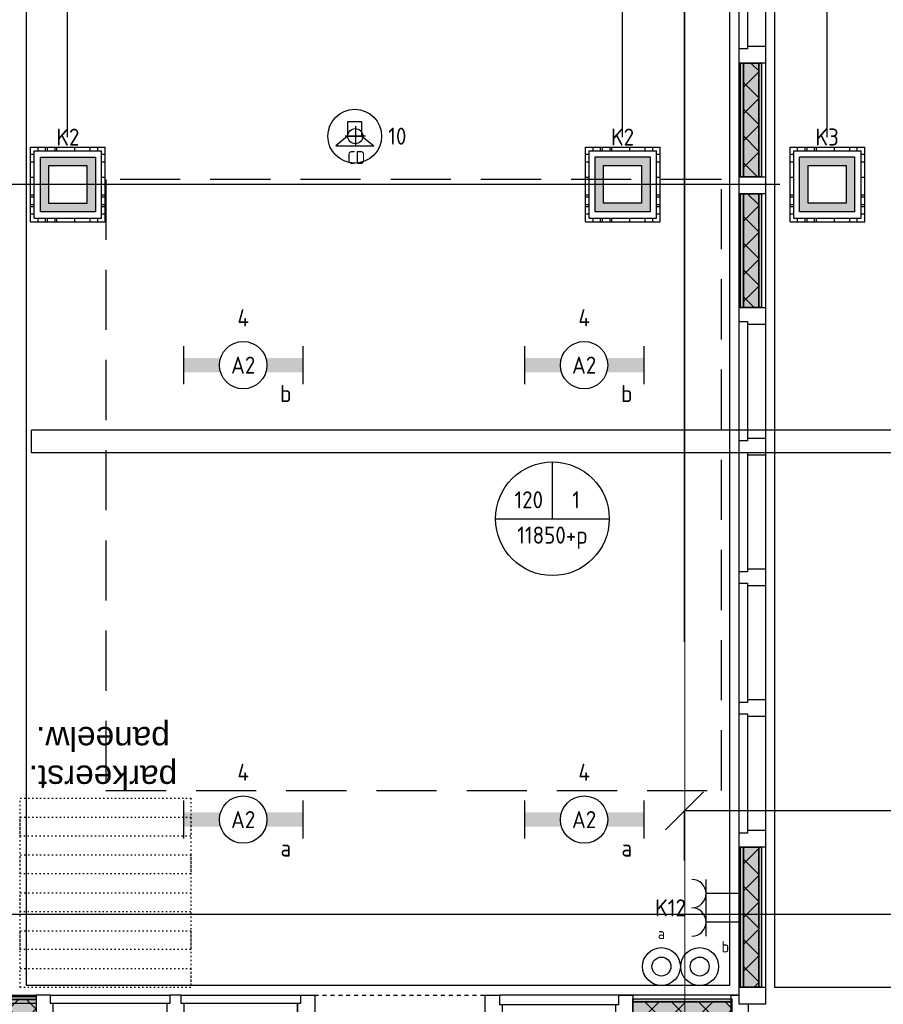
# Model space of a CAD drawing. Header units: millimetres. Extents: x -38032 to 104346, y -31182 to 78566.
# Tile 80 of 154: x 43347 to 47907, y 14574 to 19773. Entities that reach past the tile are written whole.
import ezdxf
from ezdxf.enums import TextEntityAlignment as Align

# ---------------------------------------------------------------- set-up
doc = ezdxf.new("R2010")
doc.units = ezdxf.units.MM
doc.header["$LTSCALE"] = 100
doc.set_wipeout_variables(frame=1)
doc.header["$PDMODE"] = 1
for name, pattern in [('HIDDEN2', [4.7625, 3.175, -1.5875]), ('STYLE_01', [0.41664, 0.20828, -0.20836]), ('STYLE_05', [0.20828, 0.069425, -0.138855]), ('STYLE_11', [5, 3.888855, -0.416718, 0.277786, -0.416641])]:
    doc.linetypes.add(name, pattern=pattern)
for name, color, linetype in [('AL$1A---_ALGEMEEN', 8, 'Continuous'), ('AL------_MAATV', 200, 'Continuous'), ('AL------_MAATVOERING', 2, 'Continuous'), ('AL------_SPARING', 2, 'Continuous'), ('AM$1A---_ARCERING', 8, 'Continuous'), ('AT$1A---_TEKST100', 8, 'Continuous'), ('BOUWKUNDIG', 8, 'Continuous'), ('EB6421--_ATTRIB', 2, 'Continuous'), ('EL6131--_KG', 3, 'Continuous'), ('EL6222--', 3, 'Continuous'), ('EL6311--', 3, 'Continuous'), ('EL6421--', 3, 'Continuous'), ('EM6131--', 1, 'Continuous'), ('LICHT_TEXT018', 1, 'Continuous'), ('versterkte strook', 7, 'Continuous'), ('Vloerdoos', 3, 'Continuous'), ('Vloerdoos (OUD)', 3, 'Continuous')]:
    doc.layers.add(name, color=color, linetype=linetype)
doc.layers.add('stramien', color=1, linetype='Continuous', lineweight=9)
doc.layers.get('Vloerdoos').off()
doc.styles.add('Arial', font='ARIAL.TTF')
doc.styles.add('BURO-018', font='iso.shx', dxfattribs={"height": 90})
doc.styles.get("Standard").update_dxf_attribs({"font": 'iso.shx'})
doc.dimstyles.new('STABICAD', dxfattribs={"dimscale": 100, "dimtxt": 1.8, "dimasz": 2, "dimexe": 0, "dimexo": 2.5, "dimgap": 1.5, "dimtad": 0, "dimdec": 0, "dimrnd": 10, "dimzin": 0, "dimdsep": 46, "dimtxsty": 'Standard', "dimblk1": 'OBLIQUE', "dimblk2": 'OBLIQUE', "dimsah": 1, "dimcen": -3, "dimadec": 0, "dimazin": 0, "dimtfac": 1, "dimtdec": 0, "dimtofl": 0, "dimtmove": 2, "dimatfit": 3, "dimfxl": 0, "dimtvp": 1.055556, "dimtolj": 1, "dimtzin": 0, "dimarcsym": 0})
pattern_1 = [(135, (0, 0), (70.7107, 70.7107), []), (45, (299.34, -299.34), (70.7107, -70.7107), [])]

# ---------------------------------------------------------------- blocks, each defined once
blk = doc.blocks.new('111410')
at = {"color": 0, "linetype": 'Continuous'}
for radius in [2, 1]:
    blk.add_circle((0, 3), radius, dxfattribs=at)
at = {"color": 0, "linetype": 'Continuous', "style": 'BURO-018'}
for tag, p in [('E_SLET1', (0, 7)), ('E_GROEP', (0, 0)), ('E_GKAST', (0, 0))]:
    blk.add_attdef(tag, text='', height=1.8, dxfattribs=at).set_placement(p, align=Align.MIDDLE)
at = {"color": 0, "linetype": 'Continuous', "style": 'BURO-018', "flags": 1}
for tag in ['E_MATCODE', 'E_SGROEP']:
    blk.add_attdef(tag, text='', height=1.8, dxfattribs=at).set_placement((0, 0), align=Align.MIDDLE)
blk = doc.blocks.new('_Oblique')
at = {"color": 0, "linetype": 'ByBlock', "lineweight": -2}
blk.add_line((-0.5, -0.5), (0.5, 0.5), dxfattribs=at)
blk = doc.blocks.new('*D80')
at = {"layer": 'AL------_MAATVOERING', "color": 0, "lineweight": -2}
for p, q in [((46857.6, 15333.4), (46857.6, 15595.4)), ((50210, 15595.4), (46857.6, 15595.4)), ((50210, 15524.8), (50210, 15595.4))]:
    blk.add_line(p, q, dxfattribs=at)
at = {"layer": 'Defpoints', "color": 0}
for p in [(46857.6, 15595.4), (50210, 15274.8), (46857.6, 15083.4)]:
    blk.add_point(p, dxfattribs=at)
at = {"layer": 'AL------_MAATVOERING', "color": 0, "lineweight": -2, "xscale": 200, "yscale": 200, "zscale": 200, "rotation": 180}
blk.add_blockref('_Oblique', (46857.6, 15595.4), dxfattribs=at)
at = {"layer": 'AL------_MAATVOERING', "color": 0, "lineweight": -2, "xscale": 200, "yscale": 200, "zscale": 200}
blk.add_blockref('_Oblique', (50210, 15595.4), dxfattribs=at)
at = {"layer": 'AL------_MAATVOERING', "color": 0, "insert": (48533.8, 15785.4), "char_height": 180, "attachment_point": 5}
blk.add_mtext('\\A1;3350', dxfattribs=at)
blk = doc.blocks.new('*D125')
at = {"layer": 'AL------_MAATVOERING', "color": 0, "lineweight": -2}
for p, q in [((47360, 23075), (34016.1, 23075)), ((34016.1, 18903.4), (34016.1, 23075)), ((47360, 18903.4), (34016.1, 18903.4))]:
    blk.add_line(p, q, dxfattribs=at)
at = {"layer": 'Defpoints', "color": 0}
for p in [(34016.1, 23075), (47610, 23075), (47610, 18903.4)]:
    blk.add_point(p, dxfattribs=at)
at = {"layer": 'AL------_MAATVOERING', "color": 0, "lineweight": -2, "xscale": 200, "yscale": 200, "zscale": 200}
for p, rotation in [((34016.1, 23075), 90), ((34016.1, 18903.4), 270)]:
    blk.add_blockref('_Oblique', p, dxfattribs=dict(at, rotation=rotation))
at = {"layer": 'AL------_MAATVOERING', "color": 0, "insert": (33826.1, 20989.2), "char_height": 180, "attachment_point": 5, "rotation": 90}
blk.add_mtext('\\A1;4170', dxfattribs=at)
blk = doc.blocks.new('*D126')
at = {"layer": 'AL------_MAATVOERING', "color": 0, "lineweight": -2}
for p, q in [((46857.6, 19153.4), (46857.6, 23726.5)), ((47610, 23726.5), (46857.6, 23726.5)), ((47610, 19153.4), (47610, 23726.5))]:
    blk.add_line(p, q, dxfattribs=at)
at = {"layer": 'Defpoints', "color": 0}
for p in [(46857.6, 23726.5), (46857.6, 18903.4), (47610, 18903.4)]:
    blk.add_point(p, dxfattribs=at)
at = {"layer": 'AL------_MAATVOERING', "color": 0, "lineweight": -2, "xscale": 200, "yscale": 200, "zscale": 200, "rotation": 180}
blk.add_blockref('_Oblique', (46857.6, 23726.5), dxfattribs=at)
at = {"layer": 'AL------_MAATVOERING', "color": 0, "lineweight": -2, "xscale": 200, "yscale": 200, "zscale": 200}
blk.add_blockref('_Oblique', (47610, 23726.5), dxfattribs=at)
at = {"layer": 'AL------_MAATVOERING', "color": 0, "insert": (47233.8, 23916.5), "char_height": 180, "attachment_point": 5}
blk.add_mtext('\\A1;750', dxfattribs=at)
blk = doc.blocks.new('*D127')
at = {"layer": 'AL------_MAATVOERING', "color": 0, "lineweight": -2}
for p, q in [((46530, 19153.4), (46530, 23726.5)), ((46530, 23726.5), (46857.6, 23726.5)), ((46857.6, 19153.4), (46857.6, 23726.5))]:
    blk.add_line(p, q, dxfattribs=at)
at = {"layer": 'Defpoints', "color": 0}
for p in [(46857.6, 23726.5), (46530, 18903.4), (46857.6, 18903.4)]:
    blk.add_point(p, dxfattribs=at)
at = {"layer": 'AL------_MAATVOERING', "color": 0, "lineweight": -2, "xscale": 200, "yscale": 200, "zscale": 200, "rotation": 180}
blk.add_blockref('_Oblique', (46530, 23726.5), dxfattribs=at)
at = {"layer": 'AL------_MAATVOERING', "color": 0, "lineweight": -2, "xscale": 200, "yscale": 200, "zscale": 200}
blk.add_blockref('_Oblique', (46857.6, 23726.5), dxfattribs=at)
at = {"layer": 'AL------_MAATVOERING', "color": 0, "insert": (46505.2, 24041.5), "char_height": 180, "attachment_point": 5}
blk.add_mtext('\\A1;330', dxfattribs=at)
blk = doc.blocks.new('*D128')
at = {"layer": 'AL------_MAATVOERING', "color": 0, "lineweight": -2}
for p, q in [((43600, 19153.4), (43600, 24358.7)), ((43600, 24358.7), (46857.6, 24358.7)), ((46857.6, 16488.4), (46857.6, 24358.7))]:
    blk.add_line(p, q, dxfattribs=at)
at = {"layer": 'Defpoints', "color": 0}
for p in [(46857.6, 24358.7), (43600, 18903.4), (46857.6, 16238.4)]:
    blk.add_point(p, dxfattribs=at)
at = {"layer": 'AL------_MAATVOERING', "color": 0, "lineweight": -2, "xscale": 200, "yscale": 200, "zscale": 200, "rotation": 180}
blk.add_blockref('_Oblique', (43600, 24358.7), dxfattribs=at)
at = {"layer": 'AL------_MAATVOERING', "color": 0, "lineweight": -2, "xscale": 200, "yscale": 200, "zscale": 200}
blk.add_blockref('_Oblique', (46857.6, 24358.7), dxfattribs=at)
at = {"layer": 'AL------_MAATVOERING', "color": 0, "insert": (45228.8, 24548.7), "char_height": 180, "attachment_point": 5}
blk.add_mtext('\\A1;3260', dxfattribs=at)
blk = doc.blocks.new('VLOERDOOS')
at = {"layer": 'Vloerdoos (OUD)'}
for p, q in [((0, 395), (395, 395)), ((0, 395), (0, 0)), ((20, 375), (20, 20)), ((20, 375), (375, 375)), ((40, 375), (40, 395)), ((80, 375), (80, 395)), ((90, 375), (90, 395)), ((130, 375), (130, 395)), ((140, 375), (140, 395)), ((235, 375), (235, 395)), ((315, 375), (315, 395)), ((355, 375), (355, 395)), ((375, 375), (375, 20)), ((395, 395), (395, 0)), ((0, 355), (20, 355)), ((0, 315), (20, 315)), ((375, 355), (395, 355)), ((375, 315), (395, 315)), ((0, 305), (20, 305)), ((0, 265), (20, 265)), ((375, 305), (395, 305)), ((375, 265), (395, 265)), ((0, 255), (20, 255)), ((375, 255), (395, 255)), ((0, 160), (20, 160)), ((375, 160), (395, 160)), ((0, 80), (20, 80)), ((375, 80), (395, 80)), ((0, 40), (20, 40)), ((0, 0), (395, 0)), ((20, 20), (375, 20)), ((40, 0), (40, 20)), ((80, 0), (80, 20)), ((90, 0), (90, 20)), ((130, 0), (130, 20)), ((140, 0), (140, 20)), ((235, 0), (235, 20)), ((315, 0), (315, 20)), ((355, 0), (355, 20)), ((375, 40), (395, 40))]:
    blk.add_line(p, q, dxfattribs=at)
blk = doc.blocks.new('*D217')
at = {"layer": 'AL------_MAATVOERING', "color": 0, "lineweight": -2}
for p, q in [((50210, 15024.8), (50210, 4237.2)), ((46857.6, 9963.4), (46857.6, 4237.2)), ((50210, 4237.2), (46857.6, 4237.2))]:
    blk.add_line(p, q, dxfattribs=at)
at = {"layer": 'Defpoints', "color": 0}
for p in [(50210, 15274.8), (46857.6, 10213.4), (46857.6, 4237.2)]:
    blk.add_point(p, dxfattribs=at)
at = {"layer": 'AL------_MAATVOERING', "color": 0, "lineweight": -2, "xscale": 200, "yscale": 200, "zscale": 200, "rotation": 180}
blk.add_blockref('_Oblique', (46857.6, 4237.2), dxfattribs=at)
at = {"layer": 'AL------_MAATVOERING', "color": 0, "lineweight": -2, "xscale": 200, "yscale": 200, "zscale": 200}
blk.add_blockref('_Oblique', (50210, 4237.2), dxfattribs=at)
at = {"layer": 'AL------_MAATVOERING', "color": 0, "insert": (48533.8, 4482.5), "char_height": 180, "attachment_point": 5}
blk.add_mtext('\\A1;3350', dxfattribs=at)
blk = doc.blocks.new('E00126')
at = {"color": 0, "linetype": 'Continuous'}
for p, q in [((-3, 4.5), (3, 4.5)), ((-1.5, 1), (-1.5, 4.5)), ((1.5, 1), (1.5, 4.5))]:
    blk.add_line(p, q, dxfattribs=at)
for centre in [(-1.5, 6), (1.5, 6)]:
    blk.add_arc(centre, 1.5, 180, 0, dxfattribs=at)
at = {"color": 0, "linetype": 'Continuous', "style": 'BURO-018'}
for tag, p in [('E_GKAST', (0, 11.5)), ('E_GROEP', (0, 8.5)), ('E_SGROEP', (4.5, 8.5))]:
    blk.add_attdef(tag, text='', height=1.8, dxfattribs=at).set_placement(p, align=Align.MIDDLE)
at = {"color": 0, "linetype": 'Continuous', "style": 'BURO-018', "flags": 1}
for tag, p in [('E_VERMCODE', (13, 8.5)), ('E_MATCODE', (0, 0))]:
    blk.add_attdef(tag, text='', height=1.8, dxfattribs=at).set_placement(p, align=Align.MIDDLE)
blk = doc.blocks.new('E00414')
at = {"color": 0, "linetype": 'Continuous'}
for p, q in [((-2.9, -2.9), (-2.9, 2.9)), ((-2.9, 2.9), (2.9, 2.9)), ((2.9, 2.9), (2.9, -2.9)), ((-2, 2), (2, 2)), ((-2, -2), (-2, 2)), ((2, 2), (2, -2)), ((2, -2), (-2, -2)), ((2.9, -2.9), (-2.9, -2.9))]:
    blk.add_line(p, q, dxfattribs=at)
at = {"color": 0}
for points in [[(-2.9, 2.9), (2.9, 2.9), (-2, 2), (2, 2)], [(-2, -2), (-2.9, -2.9), (-2, 2), (-2.9, 2.9)], [(2, 2), (2.9, 2.9), (2, -2), (2.9, -2.9)], [(2, -2), (2.9, -2.9), (-2, -2), (-2.9, -2.9)]]:
    blk.add_solid(points, dxfattribs=at)
at = {"color": 0, "linetype": 'Continuous', "style": 'BURO-018'}
for tag, p in [('E_GKAST', (0, 8)), ('E_GROEP', (0, 5)), ('E_SGROEP', (4.5, 5))]:
    blk.add_attdef(tag, text='', height=1.8, dxfattribs=at).set_placement(p, align=Align.MIDDLE)
at = {"color": 0, "linetype": 'Continuous', "style": 'BURO-018', "flags": 1}
for tag, p in [('E_VERMCODE', (13, 5)), ('E_MATCODE', (0, 0))]:
    blk.add_attdef(tag, text='', height=1.8, dxfattribs=at).set_placement(p, align=Align.MIDDLE)
blk = doc.blocks.new('1115B6630')
at = {"color": 0}
for p, q in [((-6.3, 2), (-6.3, -2)), ((6.3, 2), (6.3, -2))]:
    blk.add_line(p, q, dxfattribs=at)
at = {"color": 0, "linetype": 'Continuous'}
blk.add_circle((0, 0), 2.5, dxfattribs=at)
at = {"color": 0}
for points in [[(-2.5, 0.75), (-6.3, 0.75), (-2.5, -0.75), (-6.3, -0.75)], [(2.5, 0.75), (6.3, 0.75), (2.5, -0.75), (6.3, -0.75)]]:
    blk.add_solid(points, dxfattribs=at)
at = {"color": 0, "linetype": 'Continuous', "style": 'BURO-018'}
for tag, p in [('E_GKAST', (0, 8)), ('E_GROEP', (0, 5)), ('E_SGROEP', (4.5, 5)), ('E_ARMCODE', (0, 0)), ('E_SLET', (4.5, -3))]:
    blk.add_attdef(tag, text='', height=1.8, dxfattribs=at).set_placement(p, align=Align.MIDDLE)
blk = doc.blocks.new('E00497')
at = {"color": 0}
for p, q in [((0, 0.75), (1, 2)), ((1, -2), (1, 2)), ((0, 0.75), (-1.5, 0.75)), ((0, -0.75), (0, 0.75)), ((-1.5, -0.75), (0, -0.75)), ((0, -0.75), (1, -2))]:
    blk.add_line(p, q, dxfattribs=at)
blk.add_line((-1.5, 0.75), (-1.5, -0.75))
blk.add_circle((0, 0), 2.84, dxfattribs=at)
at = {"color": 0, "linetype": 'Continuous', "style": 'BURO-018'}
blk.add_attdef('E_TEXT1', text='', height=1.8, dxfattribs=at).set_placement((0, 4.5), align=Align.MIDDLE)
at = {"color": 0, "linetype": 'Continuous', "style": 'BURO-018', "flags": 1}
blk.add_attdef('E_MATCODE', text='', height=1.8, dxfattribs=at).set_placement((0, 0), align=Align.MIDDLE)
blk = doc.blocks.new('E-GK-GTC-783C')
at = {"color": 0, "linetype": 'Continuous'}
for p, q in [((-0.5, 60), (0.5, 60)), ((-0.5, -60), (0.5, -60))]:
    blk.add_line(p, q, dxfattribs=at)
blk = doc.blocks.new('E00103')
at = {"color": 0, "linetype": 'Continuous'}
for p, q in [((0, 6), (0, 12)), ((-6, 6), (6, 6))]:
    blk.add_line(p, q, dxfattribs=at)
blk.add_circle((0, 6), 6, dxfattribs=at)
at = {"color": 0, "linetype": 'Continuous', "style": 'BURO-018'}
for tag, p in [('E_TEXT1', (-2.5, 8)), ('E_TEXT3', (2.5, 8)), ('E_TEXT6', (0, 4))]:
    blk.add_attdef(tag, text='', height=1.8, dxfattribs=at).set_placement(p, align=Align.MIDDLE)
blk = doc.blocks.new('Centraaldoos')
at = {"color": 1, "linetype": 'Continuous'}
for p, q in [((0, -2), (0, 2)), ((-2, 0), (2, 0))]:
    blk.add_line(p, q, dxfattribs=at)
at = {"color": 0, "linetype": 'Continuous'}
blk.add_circle((0, 0), 1.5, dxfattribs=at)
at = {"color": 0, "linetype": 'Continuous', "style": 'BURO-018'}
blk.add_attdef('AL_POSNR', text='', height=1.8, dxfattribs=at).set_placement((0, 3), align=Align.CENTER)
at = {"color": 0, "linetype": 'Continuous', "style": 'BURO-018', "flags": 1}
blk.add_attdef('AL_OMS', (0, 0), '', height=1.8, dxfattribs=at)
at = {"layer": 'AL------_MAATV', "style": 'BURO-018'}
blk.add_text('CD', height=2.531, rotation=180, dxfattribs=at).set_placement((1.61, 5.48))
blk = doc.blocks.new('E-GK-END-78')
at = {"color": 0, "linetype": 'Continuous'}
blk.add_line((0, 60), (0, -60), dxfattribs=at)
blk = doc.blocks.new('32x 90x139')
at = {"color": 0}
blk.add_wipeout([(0, 45), (-94, 45), (-94, 30), (-139, 30), (-139, -30), (-94, -30), (-94, -45), (0, -45)], dxfattribs=at).dxf.layer = 'AL$1A---_ALGEMEEN'
at = {"layer": 'AL$1A---_ALGEMEEN', "color": 0}
blk.add_lwpolyline([(0, 45), (-94, 45), (-94, 30), (-139, 30), (-139, -30), (-94, -30), (-94, -45), (0, -45)], close=True, dxfattribs=at)
blk = doc.blocks.new('Group-44')
at = {"layer": 'AM$1A---_ARCERING', "linetype": 'Continuous', "lineweight": 0}
for points in [[(7525.02, -8), (8044.02, -8), (8044.02, -23), (7525.02, -23)], [(7525.02, -23), (8044.02, -23), (8044.02, -104), (7525.02, -104)], [(7525.02, -104), (8044.02, -104), (8044.02, -119), (7525.02, -119)]]:
    blk.add_hatch(color=256, dxfattribs=at).paths.add_polyline_path(points)
at = {"layer": 'AM$1A---_ARCERING', "linetype": 'Continuous', "lineweight": 5}
h = blk.add_hatch(dxfattribs=at)
h.set_pattern_fill('ISOLATIE', color=256, style=0, pattern_type=2)
h.set_pattern_definition(pattern_1)
h.paths.add_polyline_path([(7525.02, -23), (8044.02, -23), (8044.02, -104), (7525.02, -104)])
at = {"layer": 'AL$1A---_ALGEMEEN', "color": 0}
for points in [[(7525.02, -8), (8044.02, -8), (8044.02, -23), (7525.02, -23)], [(7525.02, -23), (8044.02, -23), (8044.02, -104), (7525.02, -104)], [(7525.02, -104), (8044.02, -104), (8044.02, -119), (7525.02, -119)]]:
    blk.add_lwpolyline(points, close=True, dxfattribs=at)
blk = doc.blocks.new('Group-45')
at = {"layer": 'AM$1A---_ARCERING', "linetype": 'Continuous', "lineweight": 0}
for points in [[(11194.25, -20), (11716, -20), (11716, -35), (11194.25, -35)], [(11194.25, -35), (11716, -35), (11716, -116), (11194.25, -116)], [(11194.25, -116), (11716, -116), (11716, -131), (11194.25, -131)]]:
    blk.add_hatch(color=256, dxfattribs=at).paths.add_polyline_path(points)
at = {"layer": 'AM$1A---_ARCERING', "linetype": 'Continuous', "lineweight": 5}
h = blk.add_hatch(dxfattribs=at)
h.set_pattern_fill('ISOLATIE', color=256, style=0, pattern_type=2)
h.set_pattern_definition(pattern_1)
h.paths.add_polyline_path([(11194.25, -35), (11716, -35), (11716, -116), (11194.25, -116)])
at = {"layer": 'AL$1A---_ALGEMEEN', "color": 0}
for points in [[(11194.25, -20), (11716, -20), (11716, -35), (11194.25, -35)], [(11194.25, -35), (11716, -35), (11716, -116), (11194.25, -116)], [(11194.25, -116), (11716, -116), (11716, -131), (11194.25, -131)]]:
    blk.add_lwpolyline(points, close=True, dxfattribs=at)
blk = doc.blocks.new('32x_hout-mk 823-p')
at = {"layer": 'AL$1A---_ALGEMEEN', "color": 0}
blk.add_lwpolyline([(11803, 0), (10504.2, 0), (10504.2, -139), (11803, -139)], close=True, dxfattribs=at)
at = {"color": 0}
blk.add_wipeout([(9424, 0), (9514, 0), (9514, -139), (9424, -139)], dxfattribs=at).dxf.layer = 'AL$1A---_ALGEMEEN'
at = {"layer": 'AL$1A---_ALGEMEEN', "color": 0}
for points in [[(6835, 0), (9424, 0), (9424, -139), (6835, -139)], [(9424, 0), (9514, 0), (9514, -139), (9424, -139)]]:
    blk.add_lwpolyline(points, close=True, dxfattribs=at)
at = {"color": 0}
for points in [[(10414.2, 0), (10504.2, 0), (10504.2, -139), (10414.2, -139)], [(11104.2, 0), (11194.2, 0), (11194.2, -139), (11104.2, -139)], [(11713, 0), (11803, 0), (11803, -139), (11713, -139)]]:
    blk.add_wipeout(points, dxfattribs=at).dxf.layer = 'AL$1A---_ALGEMEEN'
at = {"layer": 'AL$1A---_ALGEMEEN', "color": 0, "linetype": 'STYLE_01'}
blk.add_line((9514, 0), (10414, 0), dxfattribs=at)
at = {"layer": 'AL$1A---_ALGEMEEN', "color": 0}
for points in [[(10414.2, 0), (10504.2, 0), (10504.2, -139), (10414.2, -139)], [(11104.2, 0), (11194.2, 0), (11194.2, -139), (11104.2, -139)], [(11713, 0), (11803, 0), (11803, -139), (11713, -139)]]:
    blk.add_lwpolyline(points, close=True, dxfattribs=at)
blk.add_blockref('Group-45', (0, 0), dxfattribs=at)
at = {"color": 0}
blk.add_wipeout([(6820, 0), (9439, 0), (9439, -45), (6820, -45)], dxfattribs=at).dxf.layer = 'AL$1A---_ALGEMEEN'
at = {"layer": 'AL$1A---_ALGEMEEN', "color": 0}
blk.add_lwpolyline([(6820, 0), (9439, 0), (9439, -45), (6820, -45)], close=True, dxfattribs=at)
blk.add_blockref('Group-44', (0, 0), dxfattribs=at)
at = {"color": 0}
blk.add_wipeout([(11119.2, 0), (10489.2, 0), (10489.2, -50), (11119.2, -50)], dxfattribs=at).dxf.layer = 'AL$1A---_ALGEMEEN'
at = {"layer": 'AL$1A---_ALGEMEEN', "color": 0}
blk.add_lwpolyline([(11119.2, 0), (10489.2, 0), (10489.2, -50), (11119.2, -50)], close=True, dxfattribs=at)
at = {"layer": 'AL$1A---_ALGEMEEN', "color": 0, "rotation": 270}
blk.add_blockref('32x 90x139', (8779, -139), dxfattribs=at)
at = {"color": 0}
blk.add_wipeout([(8134, -45), (8119, -45), (8119, 0), (8044, 0), (8044, -139), (8134, -139)], dxfattribs=at).dxf.layer = 'AL$1A---_ALGEMEEN'
at = {"layer": 'AL$1A---_ALGEMEEN', "color": 0}
blk.add_lwpolyline([(8134, -45), (8119, -45), (8119, 0), (8044, 0), (8044, -139), (8134, -139)], close=True, dxfattribs=at)
blk = doc.blocks.new('Group-48')
at = {"layer": 'AM$1A---_ARCERING', "linetype": 'Continuous', "lineweight": 0}
for points in [[(8, 5018.5), (23, 5018.5), (23, 4418.5), (8, 4418.5)], [(23, 5018.5), (104, 5018.5), (104, 4418.5), (23, 4418.5)], [(104, 5018.5), (119, 5018.5), (119, 4418.5), (104, 4418.5)]]:
    blk.add_hatch(color=256, dxfattribs=at).paths.add_polyline_path(points)
at = {"layer": 'AM$1A---_ARCERING', "linetype": 'Continuous', "lineweight": 5}
h = blk.add_hatch(dxfattribs=at)
h.set_pattern_fill('ISOLATIE', color=256, style=0, pattern_type=2)
h.set_pattern_definition(pattern_1)
h.paths.add_polyline_path([(23, 5018.5), (104, 5018.5), (104, 4418.5), (23, 4418.5)])
at = {"layer": 'AL$1A---_ALGEMEEN', "color": 0}
for points in [[(8, 5018.5), (23, 5018.5), (23, 4418.5), (8, 4418.5)], [(23, 5018.5), (104, 5018.5), (104, 4418.5), (23, 4418.5)], [(104, 5018.5), (119, 5018.5), (119, 4418.5), (104, 4418.5)]]:
    blk.add_lwpolyline(points, close=True, dxfattribs=at)
blk = doc.blocks.new('Group-49')
at = {"layer": 'AM$1A---_ARCERING', "linetype": 'Continuous', "lineweight": 0}
for points in [[(8, 4328.5), (23, 4328.5), (23, 3728.5), (8, 3728.5)], [(23, 4328.5), (104, 4328.5), (104, 3728.5), (23, 3728.5)], [(104, 4328.5), (119, 4328.5), (119, 3728.5), (104, 3728.5)]]:
    blk.add_hatch(color=256, dxfattribs=at).paths.add_polyline_path(points)
at = {"layer": 'AM$1A---_ARCERING', "linetype": 'Continuous', "lineweight": 5}
h = blk.add_hatch(dxfattribs=at)
h.set_pattern_fill('ISOLATIE', color=256, style=0, pattern_type=2)
h.set_pattern_definition(pattern_1)
h.paths.add_polyline_path([(23, 4328.5), (104, 4328.5), (104, 3728.5), (23, 3728.5)])
at = {"layer": 'AL$1A---_ALGEMEEN', "color": 0}
for points in [[(8, 4328.5), (23, 4328.5), (23, 3728.5), (8, 3728.5)], [(23, 4328.5), (104, 4328.5), (104, 3728.5), (23, 3728.5)], [(104, 4328.5), (119, 4328.5), (119, 3728.5), (104, 3728.5)]]:
    blk.add_lwpolyline(points, close=True, dxfattribs=at)
blk = doc.blocks.new('Group-50')
at = {"layer": 'AM$1A---_ARCERING', "linetype": 'Continuous', "lineweight": 0}
for points in [[(8, 878.5), (23, 878.5), (23, 140), (8, 140)], [(23, 878.5), (104, 878.5), (104, 140), (23, 140)], [(104, 878.5), (119, 878.5), (119, 140), (104, 140)]]:
    blk.add_hatch(color=256, dxfattribs=at).paths.add_polyline_path(points)
at = {"layer": 'AM$1A---_ARCERING', "linetype": 'Continuous', "lineweight": 5}
h = blk.add_hatch(dxfattribs=at)
h.set_pattern_fill('ISOLATIE', color=256, style=0, pattern_type=2)
h.set_pattern_definition(pattern_1)
h.paths.add_polyline_path([(23, 878.5), (104, 878.5), (104, 140), (23, 140)])
at = {"layer": 'AL$1A---_ALGEMEEN', "color": 0}
for points in [[(8, 878.5), (23, 878.5), (23, 140), (8, 140)], [(23, 878.5), (104, 878.5), (104, 140), (23, 140)], [(104, 878.5), (119, 878.5), (119, 140), (104, 140)]]:
    blk.add_lwpolyline(points, close=True, dxfattribs=at)
blk = doc.blocks.new('32x_hout-mk 822s-p')
at = {"layer": 'AL$1A---_ALGEMEEN', "color": 0}
blk.add_lwpolyline([(0, 8691), (139, 8691), (139, 50), (0, 50)], close=True, dxfattribs=at)
for name in ['Group-48', 'Group-49', 'Group-50']:
    blk.add_blockref(name, (0, 0), dxfattribs=at)
at = {"color": 0}
for points in [[(0, 5108.5), (139, 5108.5), (139, 5018.5), (0, 5018.5)], [(0, 4418.5), (139, 4418.5), (139, 4328.5), (0, 4328.5)], [(0, 3728.5), (139, 3728.5), (139, 3638.5), (0, 3638.5)], [(0, 3038.5), (139, 3038.5), (139, 2948.5), (0, 2948.5)], [(0, 2348.5), (139, 2348.5), (139, 2258.5), (0, 2258.5)], [(0, 1658.5), (139, 1658.5), (139, 1568.5), (0, 1568.5)], [(0, 968.5), (139, 968.5), (139, 878.5), (0, 878.5)], [(0, 140), (139, 140), (139, 50), (0, 50)]]:
    blk.add_wipeout(points, dxfattribs=at).dxf.layer = 'AL$1A---_ALGEMEEN'
at = {"layer": 'AL$1A---_ALGEMEEN', "color": 0}
for points in [[(0, 5108.5), (139, 5108.5), (139, 5018.5), (0, 5018.5)], [(0, 4418.5), (139, 4418.5), (139, 4328.5), (0, 4328.5)], [(0, 3728.5), (139, 3728.5), (139, 3638.5), (0, 3638.5)], [(0, 3038.5), (139, 3038.5), (139, 2948.5), (0, 2948.5)], [(0, 2348.5), (139, 2348.5), (139, 2258.5), (0, 2258.5)], [(0, 1658.5), (139, 1658.5), (139, 1568.5), (0, 1568.5)], [(0, 968.5), (139, 968.5), (139, 878.5), (0, 878.5)], [(0, 140), (139, 140), (139, 50), (0, 50)]]:
    blk.add_lwpolyline(points, close=True, dxfattribs=at)
at = {"color": 0}
for points in [[(0, 5723.5), (45, 5723.5), (45, 5093.5), (0, 5093.5)], [(0, 3653.5), (45, 3653.5), (45, 3023.5), (0, 3023.5)], [(0, 2963.5), (45, 2963.5), (45, 2333.5), (0, 2333.5)], [(0, 2273.5), (45, 2273.5), (45, 1643.5), (0, 1643.5)], [(0, 1583.5), (45, 1583.5), (45, 953.5), (0, 953.5)]]:
    blk.add_wipeout(points, dxfattribs=at).dxf.layer = 'AL$1A---_ALGEMEEN'
at = {"layer": 'AL$1A---_ALGEMEEN', "color": 0}
for points in [[(0, 5723.5), (45, 5723.5), (45, 5093.5), (0, 5093.5)], [(0, 3653.5), (45, 3653.5), (45, 3023.5), (0, 3023.5)], [(0, 2963.5), (45, 2963.5), (45, 2333.5), (0, 2333.5)], [(0, 2273.5), (45, 2273.5), (45, 1643.5), (0, 1643.5)], [(0, 1583.5), (45, 1583.5), (45, 953.5), (0, 953.5)]]:
    blk.add_lwpolyline(points, close=True, dxfattribs=at)
blk = doc.blocks.new('22x_parkeerstand-p')
at = {"layer": 'AL$1A---_ALGEMEEN', "color": 0, "linetype": 'STYLE_05'}
for points in [[(0, 1000), (900, 1000), (900, 0), (0, 0)], [(0, 1000), (900, 1000), (900, 900), (0, 900)], [(0, 800), (900, 800), (900, 700), (0, 700)], [(0, 600), (900, 600), (900, 500), (0, 500)], [(0, 400), (900, 400), (900, 300), (0, 300)], [(0, 200), (900, 200), (900, 100), (0, 100)]]:
    blk.add_lwpolyline(points, close=True, dxfattribs=at)
at = {"layer": 'AT$1A---_TEKST100', "insert": (463.4, -45.8), "char_height": 126.27, "attachment_point": 2, "line_spacing_factor": 0.967741, "style": 'Arial'}
blk.add_mtext('{\\C256;\\lparkeerst.\\Ppaneelw.}', dxfattribs=at)
blk = doc.blocks.new('200254 W 212 3 04-12-2007')
at = {"layer": 'AL$1A---_ALGEMEEN'}
for points in [[(7186, -2523.6), (10897, -2523.6), (10897, -10313.6), (7186, -10313.6)], [(11136, -2523.6), (19117, -2523.6), (19117, -10323.6), (11136, -10323.6)]]:
    blk.add_lwpolyline(points, close=True, dxfattribs=at)
at = {"layer": 'AL$1A---_ALGEMEEN', "rotation": 180}
blk.add_blockref('22x_parkeerstand-p', (8052.4, -9323.5), dxfattribs=at)
at = {"layer": 'AL$1A---_ALGEMEEN'}
blk.add_blockref('32x_hout-mk 823-p', (-807.1, -10363.6), dxfattribs=at)
at = {"layer": 'stramien', "linetype": 'STYLE_11', "ltscale": 50}
blk.add_line((10661, -41013.6), (10661, 36216.4), dxfattribs=at)
at = {"layer": 'AL$1A---_ALGEMEEN'}
blk.add_blockref('32x_hout-mk 822s-p', (10947, -10461.5), dxfattribs=at)

msp = doc.modelspace()

# ---------------------------------------------------------------- block references
at = {"layer": 'BOUWKUNDIG'}
msp.add_blockref('200254 W 212 3 04-12-2007', (36198, 24986.5), dxfattribs=at)

# ---------------------------------------------------------------- next in the draw order: linework, layer by layer
at = {"layer": 'LICHT_TEXT018', "linetype": 'HIDDEN2'}
msp.add_lwpolyline([(43802.3, 15703.4), (47052.3, 15703.4), (47052.3, 18928.7), (43802.3, 18928.7)], close=True, dxfattribs=at)
at = {"layer": 'versterkte strook'}
msp.add_line((-4775.7, 15050), (104346.1, 15050), dxfattribs=at)

# ---------------------------------------------------------------- next in the draw order: block references
at = {"layer": 'AL------_SPARING', "xscale": 26.66666666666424, "yscale": 26.66666666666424, "zscale": 26.66666666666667, "rotation": 180}
msp.add_blockref('Centraaldoos', (45119.4, 19157.7), dxfattribs=at)
at = {"layer": 'EL6131--_KG', "xscale": 11474.91244492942, "rotation": 180}
msp.add_blockref('E-GK-GTC-783C', (49147.8, 17545.2), dxfattribs=at)
at = {"layer": 'EL6131--_KG', "rotation": 180}
msp.add_blockref('E-GK-END-78', (43410.3, 17545.2), dxfattribs=at)
at = {"layer": 'EL6222--'}
ref = msp.add_blockref('E00414', (43601.7, 18902.8), dxfattribs=dict(at, xscale=50, yscale=50, zscale=50))
ref.add_attrib('E_GROEP', 'K2', dxfattribs={"layer": '0', "color": 1, "linetype": 'Continuous', "height": 90, "style": 'BURO-018'}).set_placement((43601.7, 19152.8), align=Align.MIDDLE)
ref = msp.add_blockref('E00414', (46530.1, 18903.4), dxfattribs=dict(at, xscale=50, yscale=50, zscale=50))
ref.add_attrib('E_GROEP', 'K2', dxfattribs={"layer": '0', "color": 1, "linetype": 'Continuous', "height": 90, "style": 'BURO-018'}).set_placement((46530.1, 19153.4), align=Align.MIDDLE)
ref = msp.add_blockref('E00414', (47610.1, 18903.4), dxfattribs=dict(at, xscale=50, yscale=50, zscale=50))
ref.add_attrib('E_GROEP', 'K3', dxfattribs={"layer": '0', "color": 1, "linetype": 'Continuous', "height": 90, "style": 'BURO-018'}).set_placement((47610.1, 19153.4), align=Align.MIDDLE)
ref = msp.add_blockref('E00126', (47196, 15083.9), dxfattribs=dict(at, xscale=50, yscale=50, zscale=50, rotation=90))
ref.add_attrib('E_GROEP', 'K12', dxfattribs={"layer": '0', "color": 1, "linetype": 'Continuous', "height": 90, "style": 'BURO-018'}).set_placement((46783.5, 15083.9), align=Align.MIDDLE)
at = {"layer": 'EL6311--'}
ref = msp.add_blockref('1115B6630', (44527.3, 17948.8), dxfattribs=dict(at, xscale=50, yscale=50, zscale=50))
ref.add_attrib('E_ARMCODE', 'A2', dxfattribs={"layer": '0', "color": 1, "linetype": 'Continuous', "height": 90, "style": 'BURO-018'}).set_placement((44527.3, 17948.8), align=Align.MIDDLE)
ref.add_attrib('E_SLET', 'b', dxfattribs={"layer": '0', "color": 1, "linetype": 'Continuous', "height": 90, "style": 'BURO-018'}).set_placement((44752.3, 17798.8), align=Align.MIDDLE)
ref.add_attrib('E_GROEP', '4', dxfattribs={"layer": '0', "color": 1, "linetype": 'Continuous', "height": 90, "style": 'BURO-018'}).set_placement((44527.3, 18198.8), align=Align.MIDDLE)
ref = msp.add_blockref('1115B6630', (46327.3, 17948.8), dxfattribs=dict(at, xscale=50, yscale=50, zscale=50))
ref.add_attrib('E_ARMCODE', 'A2', dxfattribs={"layer": '0', "color": 1, "linetype": 'Continuous', "height": 90, "style": 'BURO-018'}).set_placement((46327.3, 17948.8), align=Align.MIDDLE)
ref.add_attrib('E_SLET', 'b', dxfattribs={"layer": '0', "color": 1, "linetype": 'Continuous', "height": 90, "style": 'BURO-018'}).set_placement((46552.3, 17798.8), align=Align.MIDDLE)
ref.add_attrib('E_GROEP', '4', dxfattribs={"layer": '0', "color": 1, "linetype": 'Continuous', "height": 90, "style": 'BURO-018'}).set_placement((46327.3, 18198.8), align=Align.MIDDLE)
ref = msp.add_blockref('1115B6630', (44527.3, 15549.6), dxfattribs=dict(at, xscale=50, yscale=50, zscale=50))
ref.add_attrib('E_ARMCODE', 'A2', dxfattribs={"layer": '0', "color": 1, "linetype": 'Continuous', "height": 90, "style": 'BURO-018'}).set_placement((44527.3, 15549.6), align=Align.MIDDLE)
ref.add_attrib('E_SLET', 'a', dxfattribs={"layer": '0', "color": 1, "linetype": 'Continuous', "height": 90, "style": 'BURO-018'}).set_placement((44752.3, 15399.6), align=Align.MIDDLE)
ref.add_attrib('E_GROEP', '4', dxfattribs={"layer": '0', "color": 1, "linetype": 'Continuous', "height": 90, "style": 'BURO-018'}).set_placement((44527.3, 15799.6), align=Align.MIDDLE)
ref = msp.add_blockref('1115B6630', (46327.3, 15549.6), dxfattribs=dict(at, xscale=50, yscale=50, zscale=50))
ref.add_attrib('E_ARMCODE', 'A2', dxfattribs={"layer": '0', "color": 1, "linetype": 'Continuous', "height": 90, "style": 'BURO-018'}).set_placement((46327.3, 15549.6), align=Align.MIDDLE)
ref.add_attrib('E_SLET', 'a', dxfattribs={"layer": '0', "color": 1, "linetype": 'Continuous', "height": 90, "style": 'BURO-018'}).set_placement((46552.3, 15399.6), align=Align.MIDDLE)
ref.add_attrib('E_GROEP', '4', dxfattribs={"layer": '0', "color": 1, "linetype": 'Continuous', "height": 90, "style": 'BURO-018'}).set_placement((46327.3, 15799.6), align=Align.MIDDLE)
ref = msp.add_blockref('111410', (46735.2, 14623.5), dxfattribs=dict(at, xscale=50, yscale=50, zscale=50))
ref.add_attrib('E_SLET1', 'a', dxfattribs={"layer": '0', "color": 1, "linetype": 'Continuous', "height": 60, "style": 'BURO-018'}).set_placement((46735.2, 14948.5), align=Align.MIDDLE)
ref = msp.add_blockref('111410', (46937.4, 14623.5), dxfattribs=dict(at, xscale=50, yscale=50, zscale=50))
ref.add_attrib('E_SLET1', 'b', dxfattribs={"layer": '0', "color": 1, "linetype": 'Continuous', "height": 60, "style": 'BURO-018'}).set_placement((47073.1, 14878.3), align=Align.MIDDLE)
at = {"layer": 'EL6421--'}
ref = msp.add_blockref('E00497', (45116.2, 19157.7), dxfattribs=dict(at, xscale=50, yscale=50, zscale=50, rotation=270))
ref.add_attrib('E_TEXT1', '10', dxfattribs={"layer": 'EB6421--_ATTRIB', "color": 1, "linetype": 'Continuous', "height": 90, "style": 'BURO-018'}).set_placement((45341.2, 19157.7), align=Align.MIDDLE)
at = {"layer": 'EM6131--'}
ref = msp.add_blockref('E00103', (46160, 16838), dxfattribs=dict(at, xscale=50, yscale=50, zscale=50))
ref.add_attrib('E_TEXT1', '120', dxfattribs={"layer": '0', "color": 1, "linetype": 'Continuous', "height": 90, "style": 'BURO-018'}).set_placement((46035, 17238), align=Align.MIDDLE)
ref.add_attrib('E_TEXT3', '1', dxfattribs={"layer": '0', "color": 1, "linetype": 'Continuous', "height": 90, "style": 'BURO-018'}).set_placement((46285, 17238), align=Align.MIDDLE)
ref.add_attrib('E_TEXT6', '11850+p', dxfattribs={"layer": '0', "color": 1, "linetype": 'Continuous', "height": 90, "style": 'BURO-018'}).set_placement((46160, 17038), align=Align.MIDDLE)
at = {"layer": 'Vloerdoos', "rotation": 90}
for p in [(43799.3, 18705.5), (46729.3, 18705.5), (47809.3, 18705.5)]:
    msp.add_blockref('VLOERDOOS', p, dxfattribs=at)

# ---------------------------------------------------------------- next in the draw order: dimensions: what is measured, and where the dimension line sits
at = {"layer": 'AL------_MAATVOERING'}
for base, p1, p2, picture, middle in [((46857.6, 24358.7), (43600, 18903.4), (46857.6, 16238.4), '*D128', (45228.8, 24548.7)), ((46857.6, 23726.5), (47610, 18903.4), (46857.6, 18903.4), '*D126', (47233.8, 23916.5)), ((46857.6, 15595.4), (50210, 15274.8), (46857.6, 15083.4), '*D80', (48533.8, 15785.4))]:
    dim = msp.add_linear_dim(base=base, p1=p1, p2=p2, dimstyle='STABICAD', dxfattribs=at)
    dim.commit()
    dim.dimension.update_dxf_attribs({"geometry": picture, "text_midpoint": middle})
for base, p1, p2, picture, middle in [((46857.6, 23726.5), (46530, 18903.4), (46857.6, 18903.4), '*D127', (46505.2, 24041.5)), ((46857.6, 4237.2), (50210, 15274.8), (46857.6, 10213.4), '*D217', (48533.8, 4482.5))]:
    dim = msp.add_linear_dim(base=base, p1=p1, p2=p2, dimstyle='STABICAD', dxfattribs=at)
    dim.commit()
    dim.dimension.update_dxf_attribs({"geometry": picture, "text_midpoint": middle, "dimtype": 160})
dim = msp.add_linear_dim(base=(34016.1, 23075), p1=(47610, 18903.4), p2=(47610, 23075), angle=90, dimstyle='STABICAD', dxfattribs=at)
dim.commit()
dim.dimension.update_dxf_attribs({"geometry": '*D125', "text_midpoint": (33826.1, 20989.2)})

doc.saveas('drawing.dxf')
